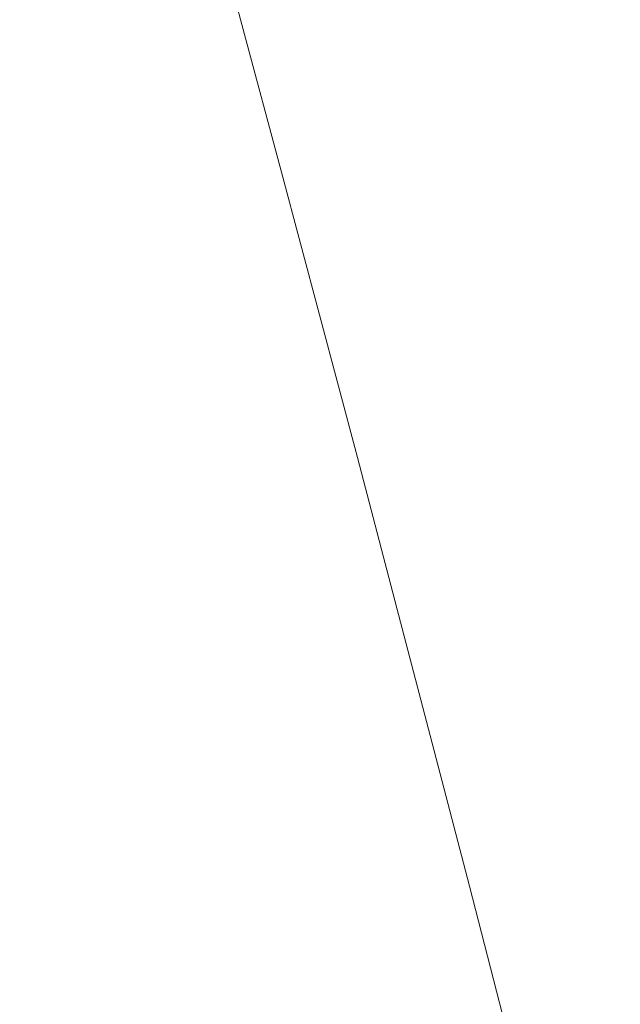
# Model space of a CAD drawing. Header units: millimetres. Extents: x -62314 to 79800, y -34032 to 28340.
# Tile 194 of 256: x 66024 to 66258, y -4559 to -4176. Entities that reach past the tile are written whole.
import ezdxf

# ---------------------------------------------------------------- set-up
doc = ezdxf.new("R2010")
doc.units = ezdxf.units.MM
doc.header["$LTSCALE"] = 508
doc.linetypes.add('Dash Style-6', pattern=[1.04164, 0.625, -0.20828, 0.06943, -0.13893])
for name, color, linetype, lineweight in [('(00) tekening-aanzicht grijs', 8, 'Continuous', 0), ('(00) tekening-stramien-algemeen', 7, 'Dash Style-6', 0), ('None', 7, 'Continuous', 0)]:
    doc.layers.add(name, color=color, linetype=linetype, lineweight=lineweight)

# ---------------------------------------------------------------- blocks, each defined once
blk = doc.blocks.new('blok B 01 (2D)')
at = {"layer": '(00) tekening-aanzicht grijs', "color": 17, "lineweight": 0, "transparency": 33554687, "flags": 128}
blk.add_lwpolyline([(67147.1, 17815), (67147.15, 17815, 0.120217), (58755.98, 30980.72), (59001.11, 31046.44), (59684.33, 30368.24), (59885.21, 30565.97, -0.112264), (67637.51, 17925.97, -0.000404), (67654.79, 17874.82), (67653.59, 17874.13, -0.068823), (67693, 17589.15), (67693, 8520.64), (67193, 8520.64), (67193, 17589.15, 0.081822), (67163.93, 17765.58)], format="xyb", dxfattribs=at)
at = {"layer": 'None', "color": 17, "lineweight": 0, "transparency": 33554687, "flags": 128}
blk.add_lwpolyline([(67854.77, 18398.59, 0.109455), (60141.36, 30818.11)], format="xyb", dxfattribs=at)
blk = doc.blocks.new('Stramien blok B')
at = {"layer": '(00) tekening-stramien-algemeen', "color": 2, "lineweight": 0, "transparency": 33554687}
blk.add_arc((35700.81, -3868.71), 33612.33, 18.044708, 49.822253, dxfattribs=at)

msp = doc.modelspace()

# ---------------------------------------------------------------- block references
at = {"layer": 'None', "color": 17, "transparency": 33554687}
for name, p, rotation in [('blok B 01 (2D)', (-3125.94, -10622.93), 344.9999999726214), ('Stramien blok B', (0, 0), 344.9999645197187)]:
    msp.add_blockref(name, p, dxfattribs=dict(at, rotation=rotation))

doc.saveas('drawing.dxf')
